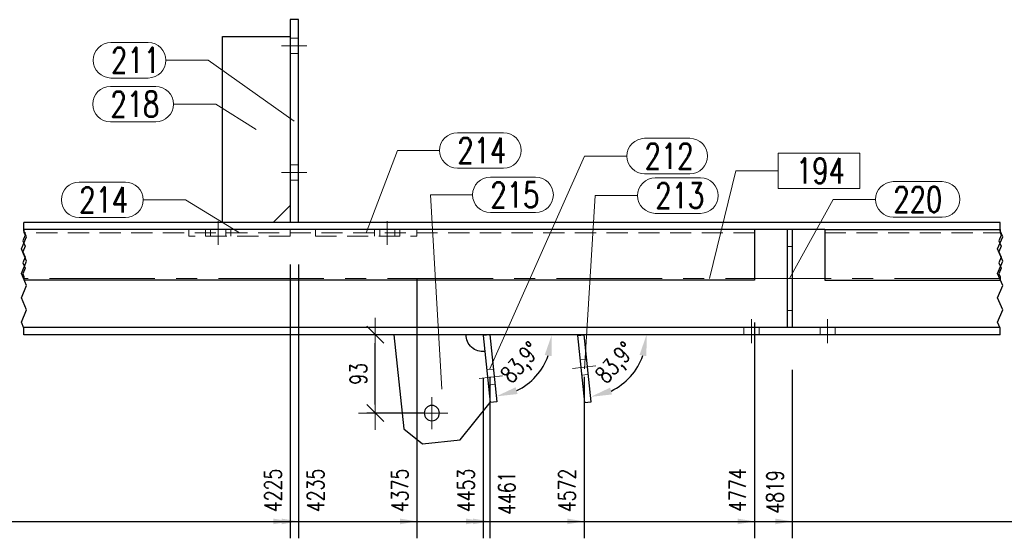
# Model space of a CAD drawing. Header units: millimetres. Extents: x -139 to 714, y 11567 to 12237.
# Tile 13 of 45: x 89 to 205, y 11866 to 11927. Entities that reach past the tile are written whole.
import ezdxf

# ---------------------------------------------------------------- set-up
doc = ezdxf.new("R2010")
doc.units = ezdxf.units.MM
doc.header["$LTSCALE"] = 10
doc.linetypes.add('HIDDEN', pattern=[0.375, 0.25, -0.125])
doc.linetypes.add('MITTE', pattern=[2, 1.25, -0.25, 0.25, -0.25])
doc.layers.get('Defpoints').update_dxf_attribs({"color": 1})
for name, color, linetype, lineweight in [('PS_DIM', 4, 'Continuous', 13), ('PS_Hidden', 2, 'HIDDEN', 9), ('PS_Mid', 5, 'MITTE', 15), ('PS_Pos', 1, 'Continuous', 15), ('PS_Shape', 161, 'Continuous', 30), ('PS_SOLID', 7, 'Continuous', 30)]:
    doc.layers.add(name, color=color, linetype=linetype, lineweight=lineweight)
doc.styles.add('simplex', font='simplex.shx', dxfattribs={"width": 0.75})
doc.dimstyles.new('1_10_GŁ_DS1-LS10', dxfattribs={"dimtxt": 2, "dimasz": 2, "dimexe": 2, "dimexo": 5, "dimgap": 1, "dimtad": 1, "dimjust": 4, "dimdec": 0, "dimlfac": 10, "dimtxsty": 'simplex', "dimblk1": 'NONE', "dimsah": 1, "dimcen": 2, "dimclrd": 256, "dimclre": 256, "dimclrt": 3, "dimadec": 1, "dimazin": 0, "dimtfac": 1, "dimtdec": 0, "dimtmove": 2, "dimatfit": 3, "dimfxl": 1, "dimarcsym": 0})
doc.dimstyles.new('1_10_SC', dxfattribs={"dimtxt": 2, "dimasz": 1, "dimexe": 1, "dimexo": 1, "dimgap": 1, "dimtad": 1, "dimdec": 0, "dimlfac": 10, "dimtxsty": 'simplex', "dimblk": 'dimznak', "dimcen": 2, "dimclrd": 256, "dimclre": 256, "dimclrt": 3, "dimadec": 1, "dimazin": 0, "dimtfac": 1, "dimtdec": 0, "dimtix": 1, "dimtmove": 2, "dimatfit": 3, "dimldrblk": 'dim-grot', "dimfxl": 1, "dimarcsym": 0})
doc.dimstyles.new('średnice', dxfattribs={"dimtxt": 2, "dimasz": 2.5, "dimexe": 1, "dimexo": 1, "dimgap": 1, "dimtad": 1, "dimdec": 0, "dimlfac": 10, "dimtxsty": 'simplex', "dimcen": 2, "dimclrd": 256, "dimclre": 256, "dimclrt": 3, "dimadec": 1, "dimazin": 0, "dimtfac": 1, "dimtdec": 0, "dimtix": 1, "dimtmove": 1, "dimatfit": 0, "dimfxl": 1, "dimarcsym": 0})

# ---------------------------------------------------------------- blocks, each defined once
blk = doc.blocks.new('*D103')
at = {"layer": 'Defpoints', "color": 0, "transparency": 16777216}
for p in [(120.85, 11903.11), (-55.6, 11889.81), (120.85, 11867.71)]:
    blk.add_point(p, dxfattribs=at)
at = {"layer": 'PS_DIM', "lineweight": -2, "transparency": 16777216}
for p, q in [((120.85, 11898.11), (120.85, 11865.71)), ((-55.6, 11884.81), (-55.6, 11865.71)), ((-55.6, 11867.71), (118.85, 11867.71))]:
    blk.add_line(p, q, dxfattribs=at)
at = {"layer": 'PS_DIM', "transparency": 16777216}
blk.add_solid([(118.85, 11868.04), (118.85, 11867.37), (120.85, 11867.71)], dxfattribs=at)
at = {"layer": 'PS_DIM', "color": 3, "transparency": 16777216, "insert": (118.83, 11871.37), "char_height": 2, "attachment_point": 5, "rotation": 90, "style": 'simplex'}
blk.add_mtext('4225', dxfattribs=at)
blk = doc.blocks.new('_None')
blk = doc.blocks.new('*D104')
at = {"layer": 'Defpoints', "color": 0, "transparency": 16777216}
for p in [(121.85, 11903.11), (-55.6, 11889.81), (121.85, 11867.71)]:
    blk.add_point(p, dxfattribs=at)
at = {"layer": 'PS_DIM', "lineweight": -2, "transparency": 16777216}
for p, q in [((121.85, 11898.11), (121.85, 11865.71)), ((-55.6, 11884.81), (-55.6, 11865.71)), ((-55.6, 11867.71), (119.85, 11867.71))]:
    blk.add_line(p, q, dxfattribs=at)
at = {"layer": 'PS_DIM', "transparency": 16777216}
blk.add_solid([(119.85, 11868.04), (119.85, 11867.37), (121.85, 11867.71)], dxfattribs=at)
at = {"layer": 'PS_DIM', "color": 3, "transparency": 16777216, "insert": (123.87, 11871.37), "char_height": 2, "attachment_point": 5, "rotation": 90, "style": 'simplex'}
blk.add_mtext('4235', dxfattribs=at)
blk = doc.blocks.new('*D105')
at = {"layer": 'Defpoints', "color": 0, "transparency": 16777216}
for p in [(135.85, 11901.46), (-55.6, 11889.81), (135.85, 11867.71)]:
    blk.add_point(p, dxfattribs=at)
at = {"layer": 'PS_DIM', "lineweight": -2, "transparency": 16777216}
for p, q in [((135.85, 11896.46), (135.85, 11865.71)), ((-55.6, 11884.81), (-55.6, 11865.71)), ((-55.6, 11867.71), (133.85, 11867.71))]:
    blk.add_line(p, q, dxfattribs=at)
at = {"layer": 'PS_DIM', "transparency": 16777216}
blk.add_solid([(133.85, 11868.04), (133.85, 11867.37), (135.85, 11867.71)], dxfattribs=at)
at = {"layer": 'PS_DIM', "color": 3, "transparency": 16777216, "insert": (133.83, 11871.37), "char_height": 2, "attachment_point": 5, "rotation": 90, "style": 'simplex'}
blk.add_mtext('4375', dxfattribs=at)
blk = doc.blocks.new('*D106')
at = {"layer": 'Defpoints', "color": 0, "transparency": 16777216}
for p in [(-55.6, 11889.81), (143.68, 11889.72), (143.68, 11867.71)]:
    blk.add_point(p, dxfattribs=at)
at = {"layer": 'PS_DIM', "lineweight": -2, "transparency": 16777216}
for p, q in [((-55.6, 11884.81), (-55.6, 11865.71)), ((143.68, 11884.72), (143.68, 11865.71)), ((-55.6, 11867.71), (141.68, 11867.71))]:
    blk.add_line(p, q, dxfattribs=at)
at = {"layer": 'PS_DIM', "transparency": 16777216}
blk.add_solid([(141.68, 11868.04), (141.68, 11867.37), (143.68, 11867.71)], dxfattribs=at)
at = {"layer": 'PS_DIM', "color": 3, "transparency": 16777216, "insert": (141.66, 11871.37), "char_height": 2, "attachment_point": 5, "rotation": 90, "style": 'simplex'}
blk.add_mtext('4453', dxfattribs=at)
blk = doc.blocks.new('*D107')
at = {"layer": 'Defpoints', "color": 0, "transparency": 16777216}
for p in [(-55.6, 11889.81), (144.48, 11889.81), (144.48, 11867.71)]:
    blk.add_point(p, dxfattribs=at)
at = {"layer": 'PS_DIM', "lineweight": -2, "transparency": 16777216}
for p, q in [((-55.6, 11884.81), (-55.6, 11865.71)), ((144.48, 11884.81), (144.48, 11865.71)), ((-55.6, 11867.71), (142.48, 11867.71))]:
    blk.add_line(p, q, dxfattribs=at)
at = {"layer": 'PS_DIM', "transparency": 16777216}
blk.add_solid([(142.48, 11868.04), (142.48, 11867.37), (144.48, 11867.71)], dxfattribs=at)
at = {"layer": 'PS_DIM', "color": 3, "transparency": 16777216, "insert": (146.5, 11871.05), "char_height": 2, "attachment_point": 5, "rotation": 90, "style": 'simplex'}
blk.add_mtext('4461', dxfattribs=at)
blk = doc.blocks.new('*D108')
at = {"layer": 'Defpoints', "color": 0, "transparency": 16777216}
for p in [(-55.6, 11889.81), (155.64, 11889.81), (155.64, 11867.71)]:
    blk.add_point(p, dxfattribs=at)
at = {"layer": 'PS_DIM', "lineweight": -2, "transparency": 16777216}
for p, q in [((-55.6, 11884.81), (-55.6, 11865.71)), ((155.64, 11884.81), (155.64, 11865.71)), ((-55.6, 11867.71), (153.64, 11867.71))]:
    blk.add_line(p, q, dxfattribs=at)
at = {"layer": 'PS_DIM', "transparency": 16777216}
blk.add_solid([(153.64, 11868.04), (153.64, 11867.37), (155.64, 11867.71)], dxfattribs=at)
at = {"layer": 'PS_DIM', "color": 3, "transparency": 16777216, "insert": (153.62, 11871.37), "char_height": 2, "attachment_point": 5, "rotation": 90, "style": 'simplex'}
blk.add_mtext('4572', dxfattribs=at)
blk = doc.blocks.new('*D109')
at = {"layer": 'Defpoints', "color": 0, "transparency": 16777216}
for p in [(175.81, 11896.26), (-55.6, 11889.81), (175.81, 11867.71)]:
    blk.add_point(p, dxfattribs=at)
at = {"layer": 'PS_DIM', "lineweight": -2, "transparency": 16777216}
for p, q in [((175.81, 11891.26), (175.81, 11865.71)), ((-55.6, 11884.81), (-55.6, 11865.71)), ((-55.6, 11867.71), (173.81, 11867.71))]:
    blk.add_line(p, q, dxfattribs=at)
at = {"layer": 'PS_DIM', "transparency": 16777216}
blk.add_solid([(173.81, 11868.04), (173.81, 11867.37), (175.81, 11867.71)], dxfattribs=at)
at = {"layer": 'PS_DIM', "color": 3, "transparency": 16777216, "insert": (173.79, 11871.4), "char_height": 2, "attachment_point": 5, "rotation": 90, "style": 'simplex'}
blk.add_mtext('4774', dxfattribs=at)
blk = doc.blocks.new('*D110')
at = {"layer": 'Defpoints', "color": 0, "transparency": 16777216}
for p in [(180.26, 11890.66), (-55.6, 11889.81), (180.26, 11867.71)]:
    blk.add_point(p, dxfattribs=at)
at = {"layer": 'PS_DIM', "lineweight": -2, "transparency": 16777216}
for p, q in [((180.26, 11885.66), (180.26, 11865.71)), ((-55.6, 11884.81), (-55.6, 11865.71)), ((-55.6, 11867.71), (178.26, 11867.71))]:
    blk.add_line(p, q, dxfattribs=at)
at = {"layer": 'PS_DIM', "transparency": 16777216}
blk.add_solid([(178.26, 11868.04), (178.26, 11867.37), (180.26, 11867.71)], dxfattribs=at)
at = {"layer": 'PS_DIM', "color": 3, "transparency": 16777216, "insert": (178.24, 11871.19), "char_height": 2, "attachment_point": 5, "rotation": 90, "style": 'simplex'}
blk.add_mtext('4819', dxfattribs=at)
blk = doc.blocks.new('*D111')
at = {"layer": 'Defpoints', "color": 0, "transparency": 16777216}
for p in [(233.36, 11903.11), (-55.6, 11889.81), (233.36, 11867.71)]:
    blk.add_point(p, dxfattribs=at)
at = {"layer": 'PS_DIM', "lineweight": -2, "transparency": 16777216}
for p, q in [((233.36, 11898.11), (233.36, 11865.71)), ((-55.6, 11884.81), (-55.6, 11865.71)), ((-55.6, 11867.71), (231.36, 11867.71))]:
    blk.add_line(p, q, dxfattribs=at)
at = {"layer": 'PS_DIM', "transparency": 16777216}
blk.add_solid([(231.36, 11868.04), (231.36, 11867.37), (233.36, 11867.71)], dxfattribs=at)
at = {"layer": 'PS_DIM', "color": 3, "transparency": 16777216, "insert": (231.34, 11871.37), "char_height": 2, "attachment_point": 5, "rotation": 90, "style": 'simplex'}
blk.add_mtext('6525', dxfattribs=at)
blk = doc.blocks.new('*D112')
at = {"layer": 'Defpoints', "color": 0, "transparency": 16777216}
for p in [(234.36, 11903.11), (-55.6, 11889.81), (234.36, 11867.71)]:
    blk.add_point(p, dxfattribs=at)
at = {"layer": 'PS_DIM', "lineweight": -2, "transparency": 16777216}
for p, q in [((234.36, 11898.11), (234.36, 11865.71)), ((-55.6, 11884.81), (-55.6, 11865.71)), ((-55.6, 11867.71), (232.36, 11867.71))]:
    blk.add_line(p, q, dxfattribs=at)
at = {"layer": 'PS_DIM', "transparency": 16777216}
blk.add_solid([(232.36, 11868.04), (232.36, 11867.37), (234.36, 11867.71)], dxfattribs=at)
at = {"layer": 'PS_DIM', "color": 3, "transparency": 16777216, "insert": (236.38, 11871.37), "char_height": 2, "attachment_point": 5, "rotation": 90, "style": 'simplex'}
blk.add_mtext('6535', dxfattribs=at)
blk = doc.blocks.new('*D113')
at = {"layer": 'Defpoints', "color": 0, "transparency": 16777216}
for p in [(275.57, 11896.26), (-55.6, 11889.81), (275.57, 11867.71)]:
    blk.add_point(p, dxfattribs=at)
at = {"layer": 'PS_DIM', "lineweight": -2, "transparency": 16777216}
for p, q in [((275.57, 11891.26), (275.57, 11865.71)), ((-55.6, 11884.81), (-55.6, 11865.71)), ((-55.6, 11867.71), (273.57, 11867.71))]:
    blk.add_line(p, q, dxfattribs=at)
at = {"layer": 'PS_DIM', "transparency": 16777216}
blk.add_solid([(273.57, 11868.04), (273.57, 11867.37), (275.57, 11867.71)], dxfattribs=at)
at = {"layer": 'PS_DIM', "color": 3, "transparency": 16777216, "insert": (273.55, 11871.37), "char_height": 2, "attachment_point": 5, "rotation": 90, "style": 'simplex'}
blk.add_mtext('8042', dxfattribs=at)
blk = doc.blocks.new('*D114')
at = {"layer": 'Defpoints', "color": 0, "transparency": 16777216}
for p in [(280.06, 11890.66), (-55.6, 11889.81), (280.06, 11867.71)]:
    blk.add_point(p, dxfattribs=at)
at = {"layer": 'PS_DIM', "lineweight": -2, "transparency": 16777216}
for p, q in [((280.06, 11885.66), (280.06, 11865.71)), ((-55.6, 11884.81), (-55.6, 11865.71)), ((-55.6, 11867.71), (278.06, 11867.71))]:
    blk.add_line(p, q, dxfattribs=at)
at = {"layer": 'PS_DIM', "transparency": 16777216}
blk.add_solid([(278.06, 11868.04), (278.06, 11867.37), (280.06, 11867.71)], dxfattribs=at)
at = {"layer": 'PS_DIM', "color": 3, "transparency": 16777216, "insert": (278.04, 11871.37), "char_height": 2, "attachment_point": 5, "rotation": 90, "style": 'simplex'}
blk.add_mtext('8087', dxfattribs=at)
blk = doc.blocks.new('*D115')
at = {"layer": 'Defpoints', "color": 0, "transparency": 16777216}
for p in [(337.16, 11903.11), (-55.6, 11889.81), (337.16, 11867.71)]:
    blk.add_point(p, dxfattribs=at)
at = {"layer": 'PS_DIM', "lineweight": -2, "transparency": 16777216}
for p, q in [((337.16, 11898.11), (337.16, 11865.71)), ((-55.6, 11884.81), (-55.6, 11865.71)), ((-55.6, 11867.71), (335.16, 11867.71))]:
    blk.add_line(p, q, dxfattribs=at)
at = {"layer": 'PS_DIM', "transparency": 16777216}
blk.add_solid([(335.16, 11868.04), (335.16, 11867.37), (337.16, 11867.71)], dxfattribs=at)
at = {"layer": 'PS_DIM', "color": 3, "transparency": 16777216, "insert": (335.14, 11871.37), "char_height": 2, "attachment_point": 5, "rotation": 90, "style": 'simplex'}
blk.add_mtext('8825', dxfattribs=at)
blk = doc.blocks.new('*D116')
at = {"layer": 'Defpoints', "color": 0, "transparency": 16777216}
for p in [(338.16, 11903.11), (-55.6, 11889.81), (338.16, 11867.71)]:
    blk.add_point(p, dxfattribs=at)
at = {"layer": 'PS_DIM', "lineweight": -2, "transparency": 16777216}
for p, q in [((338.16, 11898.11), (338.16, 11865.71)), ((-55.6, 11884.81), (-55.6, 11865.71)), ((-55.6, 11867.71), (336.16, 11867.71))]:
    blk.add_line(p, q, dxfattribs=at)
at = {"layer": 'PS_DIM', "transparency": 16777216}
blk.add_solid([(336.16, 11868.04), (336.16, 11867.37), (338.16, 11867.71)], dxfattribs=at)
at = {"layer": 'PS_DIM', "color": 3, "transparency": 16777216, "insert": (340.18, 11871.37), "char_height": 2, "attachment_point": 5, "rotation": 90, "style": 'simplex'}
blk.add_mtext('8835', dxfattribs=at)
blk = doc.blocks.new('*D117')
at = {"layer": 'Defpoints', "color": 0, "transparency": 16777216}
for p in [(352.16, 11901.46), (-55.6, 11889.81), (352.16, 11867.71)]:
    blk.add_point(p, dxfattribs=at)
at = {"layer": 'PS_DIM', "lineweight": -2, "transparency": 16777216}
for p, q in [((352.16, 11896.46), (352.16, 11865.71)), ((-55.6, 11884.81), (-55.6, 11865.71)), ((-55.6, 11867.71), (350.16, 11867.71))]:
    blk.add_line(p, q, dxfattribs=at)
at = {"layer": 'PS_DIM', "transparency": 16777216}
blk.add_solid([(350.16, 11868.04), (350.16, 11867.37), (352.16, 11867.71)], dxfattribs=at)
at = {"layer": 'PS_DIM', "color": 3, "transparency": 16777216, "insert": (350.14, 11871.37), "char_height": 2, "attachment_point": 5, "rotation": 90, "style": 'simplex'}
blk.add_mtext('8975', dxfattribs=at)
blk = doc.blocks.new('*D118')
at = {"layer": 'Defpoints', "color": 0, "transparency": 16777216}
for p in [(392.16, 11896.26), (-55.6, 11889.81), (392.16, 11867.71)]:
    blk.add_point(p, dxfattribs=at)
at = {"layer": 'PS_DIM', "lineweight": -2, "transparency": 16777216}
for p, q in [((392.16, 11891.26), (392.16, 11865.71)), ((-55.6, 11884.81), (-55.6, 11865.71)), ((-55.6, 11867.71), (390.16, 11867.71))]:
    blk.add_line(p, q, dxfattribs=at)
at = {"layer": 'PS_DIM', "transparency": 16777216}
blk.add_solid([(390.16, 11868.04), (390.16, 11867.37), (392.16, 11867.71)], dxfattribs=at)
at = {"layer": 'PS_DIM', "color": 3, "transparency": 16777216, "insert": (390.14, 11871.05), "char_height": 2, "attachment_point": 5, "rotation": 90, "style": 'simplex'}
blk.add_mtext('9881', dxfattribs=at)
blk = doc.blocks.new('*D119')
at = {"layer": 'Defpoints', "color": 0, "transparency": 16777216}
for p in [(-55.6, 11889.81), (396.57, 11889.81), (396.57, 11867.71)]:
    blk.add_point(p, dxfattribs=at)
at = {"layer": 'PS_DIM', "lineweight": -2, "transparency": 16777216}
for p, q in [((-55.6, 11884.81), (-55.6, 11865.71)), ((396.57, 11884.81), (396.57, 11865.71)), ((-55.6, 11867.71), (394.57, 11867.71))]:
    blk.add_line(p, q, dxfattribs=at)
at = {"layer": 'PS_DIM', "transparency": 16777216}
blk.add_solid([(394.57, 11868.04), (394.57, 11867.37), (396.57, 11867.71)], dxfattribs=at)
at = {"layer": 'PS_DIM', "color": 3, "transparency": 16777216, "insert": (394.55, 11871.37), "char_height": 2, "attachment_point": 5, "rotation": 90, "style": 'simplex'}
blk.add_mtext('9925', dxfattribs=at)
blk = doc.blocks.new('*D120')
at = {"layer": 'Defpoints', "color": 0, "transparency": 16777216}
for p in [(-55.6, 11889.81), (398.07, 11884.71), (398.07, 11867.71)]:
    blk.add_point(p, dxfattribs=at)
at = {"layer": 'PS_DIM', "lineweight": -2, "transparency": 16777216}
for p, q in [((-55.6, 11884.81), (-55.6, 11865.71)), ((398.07, 11879.71), (398.07, 11865.71)), ((-55.6, 11867.71), (396.07, 11867.71))]:
    blk.add_line(p, q, dxfattribs=at)
at = {"layer": 'PS_DIM', "transparency": 16777216}
blk.add_solid([(396.07, 11868.04), (396.07, 11867.37), (398.07, 11867.71)], dxfattribs=at)
at = {"layer": 'PS_DIM', "color": 3, "transparency": 16777216, "insert": (400.09, 11871.37), "char_height": 2, "attachment_point": 5, "rotation": 90, "style": 'simplex'}
blk.add_mtext('9940', dxfattribs=at)
blk = doc.blocks.new('*D123')
at = {"layer": 'Defpoints', "color": 0, "transparency": 16777216}
for p in [(89.35, 11889.81), (144.48, 11889.81), (204.86, 11889.81), (148.59, 11883.72), (145.32, 11881.85)]:
    blk.add_point(p, dxfattribs=at)
at = {"layer": 'PS_DIM', "lineweight": -2, "transparency": 16777216}
blk.add_arc((144.48, 11889.81), 7.34, 295.6992, 340.3928, dxfattribs=at)
at = {"layer": 'PS_DIM', "transparency": 16777216}
for points in [[(150.98, 11887.41), (151.8, 11887.27), (151.82, 11889.81)], [(147.77, 11882.79), (147.54, 11883.59), (145.25, 11882.51)]]:
    blk.add_solid(points, dxfattribs=at)
at = {"layer": 'PS_DIM', "color": 3, "transparency": 16777216, "insert": (148.31, 11886.36), "char_height": 2, "attachment_point": 5, "rotation": 48.046, "style": 'simplex'}
blk.add_mtext('83,9°', dxfattribs=at)
blk = doc.blocks.new('*D124')
at = {"layer": 'Defpoints', "color": 0, "transparency": 16777216}
for p in [(89.35, 11889.81), (155.64, 11889.81), (204.86, 11889.81), (159.78, 11883.68), (156.49, 11881.85)]:
    blk.add_point(p, dxfattribs=at)
at = {"layer": 'PS_DIM', "lineweight": -2, "transparency": 16777216}
blk.add_arc((155.64, 11889.81), 7.39, 295.5593, 340.5327, dxfattribs=at)
at = {"layer": 'PS_DIM', "transparency": 16777216}
for points in [[(162.2, 11887.41), (163.02, 11887.27), (163.03, 11889.81)], [(158.94, 11882.74), (158.71, 11883.54), (156.42, 11882.45)]]:
    blk.add_solid(points, dxfattribs=at)
at = {"layer": 'PS_DIM', "color": 3, "transparency": 16777216, "insert": (159.51, 11886.33), "char_height": 2, "attachment_point": 5, "rotation": 48.046, "style": 'simplex'}
blk.add_mtext('83,9°', dxfattribs=at)
blk = doc.blocks.new('dimznak')
at = {"color": 0}
for points in [[(0, 2), (0, -2)], [(-2, 0), (2, 0)]]:
    blk.add_lwpolyline(points, dxfattribs=at)
at = {"color": 2}
blk.add_lwpolyline([(1, 1), (-1, -1)], dxfattribs=at)
blk = doc.blocks.new('*D125')
at = {"layer": 'Defpoints', "color": 0, "transparency": 16777216}
for p in [(130.93, 11889.81), (137.62, 11889.81), (137.62, 11880.53)]:
    blk.add_point(p, dxfattribs=at)
at = {"layer": 'PS_DIM', "lineweight": -2, "transparency": 16777216}
for p, q in [((136.62, 11889.81), (129.93, 11889.81)), ((130.93, 11881.53), (130.93, 11888.81)), ((136.62, 11880.53), (129.93, 11880.53))]:
    blk.add_line(p, q, dxfattribs=at)
for p, rotation in [((130.93, 11889.81), 90), ((130.93, 11880.53), 270)]:
    blk.add_blockref('dimznak', p, dxfattribs=dict(at, rotation=rotation))
at = {"layer": 'PS_DIM', "color": 3, "transparency": 16777216, "insert": (128.93, 11885.17), "char_height": 2, "attachment_point": 5, "rotation": 90, "style": 'simplex'}
blk.add_mtext('93', dxfattribs=at)
blk = doc.blocks.new('dim-grot')
blk.add_hatch(color=256).paths.add_polyline_path([(0, 0), (-2, 0.5), (-2, -0.5)])
blk.add_lwpolyline([(0, 0), (-2, 0.5), (-2, -0.5), (0, 0)])
blk = doc.blocks.new('*X347')
at = {"color": 1}
for p, q in [((89.35, 11902.12), (89.35, 11903.11)), ((204.86, 11902.12), (204.86, 11903.11)), ((89.35, 11902.26), (89.35, 11901.9)), ((89.66, 11901.4), (89.35, 11902.12)), ((89.35, 11901.9), (89.49, 11901.58)), ((204.86, 11902.26), (204.86, 11901.9)), ((205.17, 11901.4), (204.86, 11902.12)), ((204.86, 11901.9), (205, 11901.58)), ((89.05, 11899.96), (89.66, 11901.4)), ((89.49, 11901.58), (89.21, 11900.93)), ((89.21, 11900.93), (89.49, 11900.28)), ((204.56, 11899.96), (205.17, 11901.4)), ((205, 11901.58), (204.73, 11900.93)), ((204.73, 11900.93), (205, 11900.28)), ((89.66, 11898.52), (89.05, 11899.96)), ((89.49, 11900.28), (89.21, 11899.63)), ((89.21, 11899.63), (89.49, 11898.98)), ((205.17, 11898.52), (204.56, 11899.96)), ((205, 11900.28), (204.73, 11899.63)), ((204.73, 11899.63), (205, 11898.98)), ((89.05, 11897.07), (89.66, 11898.52)), ((89.49, 11898.98), (89.21, 11898.33)), ((89.21, 11898.33), (89.49, 11897.68)), ((204.56, 11897.07), (205.17, 11898.52)), ((205, 11898.98), (204.73, 11898.33)), ((204.73, 11898.33), (205, 11897.68)), ((89.66, 11895.63), (89.05, 11897.07)), ((89.49, 11897.68), (89.21, 11897.03)), ((89.21, 11897.03), (89.35, 11896.7)), ((205.17, 11895.63), (204.56, 11897.07)), ((205, 11897.68), (204.73, 11897.03)), ((204.73, 11897.03), (204.86, 11896.7)), ((89.35, 11896.7), (89.35, 11896.26)), ((204.86, 11896.7), (204.86, 11896.26)), ((89.05, 11894.19), (89.66, 11895.63)), ((204.56, 11894.19), (205.17, 11895.63)), ((89.66, 11892.75), (89.05, 11894.19)), ((205.17, 11892.75), (204.56, 11894.19)), ((89.05, 11891.31), (89.66, 11892.75)), ((204.56, 11891.31), (205.17, 11892.75)), ((89.35, 11890.59), (89.05, 11891.31)), ((204.86, 11890.59), (204.56, 11891.31)), ((89.35, 11889.81), (89.35, 11890.59)), ((204.86, 11889.81), (204.86, 11890.59))]:
    blk.add_line(p, q, dxfattribs=at)
at = {"layer": 'PS_Hidden', "color": 2, "linetype": 'HIDDEN'}
for p, q in [((121.85, 11924.91), (120.85, 11924.91)), ((121.85, 11923.11), (120.85, 11923.11)), ((121.85, 11909.91), (120.85, 11909.91)), ((121.85, 11908.11), (120.85, 11908.11)), ((175.81, 11901.86), (89.35, 11901.86)), ((108.85, 11901.46), (108.85, 11902.26)), ((110.85, 11901.46), (110.85, 11902.26)), ((111.45, 11901.46), (111.45, 11902.26)), ((113.25, 11901.46), (113.25, 11902.26)), ((113.85, 11902.26), (113.85, 11901.46)), ((120.85, 11901.46), (120.85, 11902.26)), ((123.85, 11901.46), (123.85, 11902.26)), ((130.85, 11901.46), (130.85, 11902.26)), ((131.45, 11901.46), (131.45, 11902.26)), ((133.25, 11901.46), (133.25, 11902.26)), ((133.85, 11902.26), (133.85, 11901.46)), ((135.85, 11901.46), (135.85, 11902.26)), ((184.12, 11901.86), (204.86, 11901.86)), ((120.85, 11901.46), (108.85, 11901.46)), ((123.85, 11901.46), (135.85, 11901.46)), ((179.66, 11900.26), (180.26, 11900.26)), ((180.26, 11892.66), (179.66, 11892.66)), ((174.56, 11890.66), (174.56, 11889.81)), ((176.36, 11890.66), (176.36, 11889.81)), ((183.56, 11890.66), (183.56, 11889.81)), ((185.36, 11890.66), (185.36, 11889.81)), ((155.95, 11886.91), (155.15, 11886.82)), ((144.91, 11885.73), (144.11, 11885.64)), ((156.14, 11885.12), (155.34, 11885.03)), ((145.1, 11883.94), (144.31, 11883.85))]:
    blk.add_line(p, q, dxfattribs=at)
at = {"layer": 'PS_Mid', "color": 5, "linetype": 'MITTE'}
for p, q in [((119.85, 11924.01), (122.85, 11924.01)), ((119.85, 11924.01), (122.85, 11924.01)), ((119.85, 11924.01), (122.85, 11924.01)), ((119.85, 11924.01), (122.85, 11924.01)), ((119.85, 11909.01), (122.85, 11909.01)), ((119.85, 11909.01), (122.85, 11909.01)), ((119.85, 11909.01), (122.85, 11909.01)), ((119.85, 11909.01), (122.85, 11909.01)), ((112.35, 11903.26), (112.35, 11900.46)), ((132.35, 11903.26), (132.35, 11900.46)), ((204.86, 11896.46), (89.35, 11896.46)), ((175.46, 11888.81), (175.46, 11891.66)), ((175.46, 11888.81), (175.46, 11891.66)), ((184.46, 11888.81), (184.46, 11891.66)), ((184.46, 11888.81), (184.46, 11891.66)), ((154.25, 11885.82), (157.04, 11886.12)), ((154.25, 11885.82), (157.04, 11886.12)), ((143.22, 11884.64), (146, 11884.94)), ((143.22, 11884.64), (146, 11884.94)), ((137.62, 11882.43), (137.62, 11878.63)), ((139.52, 11880.53), (135.72, 11880.53))]:
    blk.add_line(p, q, dxfattribs=at)
at = {"layer": 'PS_SOLID', "color": 7, "linetype": 'Continuous'}
for p, q in [((120.85, 11927.11), (120.85, 11903.11)), ((121.85, 11927.11), (120.85, 11927.11)), ((121.85, 11903.11), (121.85, 11927.11)), ((112.85, 11903.11), (112.85, 11925.11)), ((112.85, 11925.11), (120.85, 11925.11)), ((118.85, 11903.11), (120.85, 11905.11)), ((204.86, 11903.11), (89.35, 11903.11)), ((121.85, 11903.11), (120.85, 11903.11)), ((175.81, 11902.26), (89.35, 11902.26)), ((175.81, 11902.26), (175.81, 11896.26)), ((184.12, 11902.26), (175.81, 11902.26)), ((179.66, 11902.26), (179.66, 11890.66)), ((180.26, 11902.26), (180.26, 11890.66)), ((184.12, 11902.26), (184.12, 11896.26)), ((184.12, 11902.26), (204.86, 11902.26)), ((175.81, 11896.26), (89.35, 11896.26)), ((184.12, 11896.26), (204.86, 11896.26)), ((204.86, 11890.66), (89.35, 11890.66)), ((204.86, 11889.81), (89.35, 11889.81)), ((133.11, 11889.81), (134.3, 11878.66)), ((144.48, 11889.81), (143.68, 11889.72)), ((143.68, 11889.72), (144.53, 11881.77)), ((144.48, 11889.81), (145.32, 11881.85)), ((154.84, 11889.72), (155.64, 11889.81)), ((154.84, 11889.72), (155.69, 11881.77)), ((156.49, 11881.85), (155.64, 11889.81)), ((145.32, 11881.85), (144.53, 11881.77)), ((155.69, 11881.77), (156.49, 11881.85)), ((140.98, 11877.36), (144.53, 11881.77)), ((134.3, 11878.66), (136.5, 11876.89)), ((136.5, 11876.89), (140.98, 11877.36))]:
    blk.add_line(p, q, dxfattribs=at)
at = {"layer": 'PS_SOLID', "color": 7, "extrusion": (0, 0, -1)}
blk.add_circle((-137.62, 11880.53), 0.9, dxfattribs=at)
at = {"layer": 'PS_SOLID', "extrusion": (0, 0, -1)}
blk.add_arc((-143.67, 11889.81), 2, 263.908, 0, dxfattribs=at)
blk = doc.blocks.new('*X349')
at = {"color": 1}
for p, q in [((162.8, 11913.06), (168.16, 11913.06)), ((144.5, 11885.79), (155.7, 11910.96)), ((155.7, 11910.96), (160.7, 11910.96)), ((162.8, 11908.86), (168.16, 11908.86))]:
    blk.add_line(p, q, dxfattribs=at)
for centre, start, end in [((162.8, 11910.96), 90, 270), ((168.16, 11910.96), 270, 90)]:
    blk.add_arc(centre, 2.1, start, end, dxfattribs=at)
at = {"color": 2, "style": 'simplex', "width": 0.75}
blk.add_text('212', height=3, dxfattribs=at).set_placement((162.8, 11909.46))
blk = doc.blocks.new('*X350')
at = {"color": 1}
for p, q in [((164.06, 11908.38), (169.42, 11908.38)), ((155.67, 11885.79), (156.96, 11906.28)), ((156.96, 11906.28), (161.96, 11906.28)), ((164.06, 11904.18), (169.42, 11904.18))]:
    blk.add_line(p, q, dxfattribs=at)
for centre, start, end in [((164.06, 11906.28), 90, 270), ((169.42, 11906.28), 270, 90)]:
    blk.add_arc(centre, 2.1, start, end, dxfattribs=at)
at = {"color": 2, "style": 'simplex', "width": 0.75}
blk.add_text('213', height=3, dxfattribs=at).set_placement((164.06, 11904.78))
blk = doc.blocks.new('*X351')
at = {"color": 1}
for p, q in [((140.64, 11913.73), (146.11, 11913.73)), ((129.85, 11901.86), (133.54, 11911.63)), ((133.54, 11911.63), (138.54, 11911.63)), ((140.64, 11909.53), (146.11, 11909.53))]:
    blk.add_line(p, q, dxfattribs=at)
for centre, start, end in [((140.64, 11911.63), 90, 270), ((146.11, 11911.63), 270, 90)]:
    blk.add_arc(centre, 2.1, start, end, dxfattribs=at)
at = {"color": 2, "style": 'simplex', "width": 0.75}
blk.add_text('214', height=3, dxfattribs=at).set_placement((140.64, 11910.13))
blk = doc.blocks.new('*X352')
at = {"color": 1}
for p, q in [((144.55, 11908.47), (149.9, 11908.47)), ((138.82, 11883.35), (137.45, 11906.37)), ((137.45, 11906.37), (142.45, 11906.37)), ((144.55, 11904.27), (149.9, 11904.27))]:
    blk.add_line(p, q, dxfattribs=at)
for centre, start, end in [((144.55, 11906.37), 90, 270), ((149.9, 11906.37), 270, 90)]:
    blk.add_arc(centre, 2.1, start, end, dxfattribs=at)
at = {"color": 2, "style": 'simplex', "width": 0.75}
blk.add_text('215', height=3, dxfattribs=at).set_placement((144.55, 11904.87))
blk = doc.blocks.new('*X353')
at = {"color": 1}
for p, q in [((188.28, 11911.32), (178.61, 11911.32)), ((178.61, 11911.32), (178.61, 11907.12)), ((188.28, 11907.12), (188.28, 11911.32)), ((170.48, 11896.46), (173.61, 11909.22)), ((173.61, 11909.22), (178.61, 11909.22)), ((178.61, 11907.12), (188.28, 11907.12))]:
    blk.add_line(p, q, dxfattribs=at)
at = {"color": 2, "style": 'simplex', "width": 0.75}
blk.add_text('194', height=3, dxfattribs=at).set_placement((180.71, 11907.72))
blk = doc.blocks.new('*X354')
at = {"color": 1}
for p, q in [((99.65, 11924.4), (104.05, 11924.4)), ((106.15, 11922.3), (111.15, 11922.3)), ((121.35, 11915.11), (111.15, 11922.3)), ((99.65, 11920.2), (104.05, 11920.2))]:
    blk.add_line(p, q, dxfattribs=at)
for centre, start, end in [((99.65, 11922.3), 90, 270), ((104.05, 11922.3), 270, 90)]:
    blk.add_arc(centre, 2.1, start, end, dxfattribs=at)
at = {"color": 2, "style": 'simplex', "width": 0.75}
blk.add_text('211', height=3, dxfattribs=at).set_placement((99.65, 11920.8))
blk = doc.blocks.new('*X355')
at = {"color": 1}
for p, q in [((95.89, 11907.88), (101.36, 11907.88)), ((103.46, 11905.78), (108.46, 11905.78)), ((114.85, 11901.86), (108.46, 11905.78)), ((95.89, 11903.68), (101.36, 11903.68))]:
    blk.add_line(p, q, dxfattribs=at)
for centre, start, end in [((95.89, 11905.78), 90, 270), ((101.36, 11905.78), 270, 90)]:
    blk.add_arc(centre, 2.1, start, end, dxfattribs=at)
at = {"color": 2, "style": 'simplex', "width": 0.75}
blk.add_text('214', height=3, dxfattribs=at).set_placement((95.89, 11904.28))
blk = doc.blocks.new('*X356')
at = {"color": 1}
for p, q in [((192.23, 11907.93), (198.01, 11907.93)), ((179.96, 11896.46), (185.13, 11905.83)), ((185.13, 11905.83), (190.13, 11905.83)), ((192.23, 11903.73), (198.01, 11903.73))]:
    blk.add_line(p, q, dxfattribs=at)
for centre, start, end in [((192.23, 11905.83), 90, 270), ((198.01, 11905.83), 270, 90)]:
    blk.add_arc(centre, 2.1, start, end, dxfattribs=at)
at = {"color": 2, "style": 'simplex', "width": 0.75}
blk.add_text('220', height=3, dxfattribs=at).set_placement((192.23, 11904.33))
blk = doc.blocks.new('*X357')
at = {"color": 1}
for p, q in [((192.23, 11907.93), (198.01, 11907.93)), ((179.96, 11896.46), (185.13, 11905.83)), ((185.13, 11905.83), (190.13, 11905.83)), ((192.23, 11903.73), (198.01, 11903.73))]:
    blk.add_line(p, q, dxfattribs=at)
for centre, start, end in [((192.23, 11905.83), 90, 270), ((198.01, 11905.83), 270, 90)]:
    blk.add_arc(centre, 2.1, start, end, dxfattribs=at)
at = {"color": 2, "style": 'simplex', "width": 0.75}
blk.add_text('220', height=3, dxfattribs=at).set_placement((192.23, 11904.33))
blk = doc.blocks.new('*X358')
at = {"color": 1}
for p, q in [((99.59, 11919.21), (104.95, 11919.21)), ((107.05, 11917.11), (112.05, 11917.11)), ((116.85, 11914.11), (112.05, 11917.11)), ((99.59, 11915.01), (104.95, 11915.01))]:
    blk.add_line(p, q, dxfattribs=at)
for centre, start, end in [((99.59, 11917.11), 90, 270), ((104.95, 11917.11), 270, 90)]:
    blk.add_arc(centre, 2.1, start, end, dxfattribs=at)
at = {"color": 2, "style": 'simplex', "width": 0.75}
blk.add_text('218', height=3, dxfattribs=at).set_placement((99.59, 11915.61))

msp = doc.modelspace()

# ---------------------------------------------------------------- block references
at = {"layer": 'PS_Pos'}
for name in ['*X354', '*X358', '*X351', '*X349', '*X353', '*X355', '*X352', '*X350', '*X356', '*X357']:
    msp.add_blockref(name, (0, 0), dxfattribs=at)
at = {"layer": 'PS_Shape', "color": 6}
msp.add_blockref('*X347', (0, 0), dxfattribs=at)

# ---------------------------------------------------------------- dimensions: what is measured, and where the dimension line sits
at = {"layer": 'PS_DIM'}
for base, p2, text, picture, middle in [((120.85, 11867.71), (120.85, 11903.11), '4225', '*D103', (118.83, 11871.37)), ((121.85, 11867.71), (121.85, 11903.11), '4235', '*D104', (123.87, 11871.37)), ((233.36, 11867.71), (233.36, 11903.11), '6525', '*D111', (231.34, 11871.37)), ((234.36, 11867.71), (234.36, 11903.11), '6535', '*D112', (236.38, 11871.37)), ((337.16, 11867.71), (337.16, 11903.11), '8825', '*D115', (335.14, 11871.37)), ((338.16, 11867.71), (338.16, 11903.11), '8835', '*D116', (340.18, 11871.37)), ((135.85, 11867.71), (135.85, 11901.46), '4375', '*D105', (133.83, 11871.37)), ((352.16, 11867.71), (352.16, 11901.46), '8975', '*D117', (350.14, 11871.37)), ((175.81, 11867.71), (175.81, 11896.26), '4774', '*D109', (173.79, 11871.4)), ((275.57, 11867.71), (275.57, 11896.26), '8042', '*D113', (273.55, 11871.37)), ((392.16, 11867.71), (392.16, 11896.26), '9881', '*D118', (390.14, 11871.05)), ((180.26, 11867.71), (180.26, 11890.66), '4819', '*D110', (178.24, 11871.19)), ((280.06, 11867.71), (280.06, 11890.66), '8087', '*D114', (278.04, 11871.37)), ((143.68, 11867.71), (143.68, 11889.72), '4453', '*D106', (141.66, 11871.37)), ((144.48, 11867.71), (144.48, 11889.81), '4461', '*D107', (146.5, 11871.05)), ((155.64, 11867.71), (155.64, 11889.81), '4572', '*D108', (153.62, 11871.37)), ((396.57, 11867.71), (396.57, 11889.81), '9925', '*D119', (394.55, 11871.37)), ((398.07, 11867.71), (398.07, 11884.71), '9940', '*D120', (400.09, 11871.37))]:
    dim = msp.add_linear_dim(base=base, p1=(-55.6, 11889.81), p2=p2, text=text, dimstyle='1_10_GŁ_DS1-LS10', dxfattribs=at)
    dim.commit()
    dim.dimension.update_dxf_attribs({"geometry": picture, "text_midpoint": middle, "dimtype": 128, "text_rotation": 90})
dim = msp.add_linear_dim(base=(130.93, 11889.81), p1=(137.62, 11880.53), p2=(137.62, 11889.81), angle=90, dimstyle='1_10_SC', dxfattribs=at)
dim.commit()
dim.dimension.update_dxf_attribs({"geometry": '*D125', "text_midpoint": (128.93, 11885.17)})
for base, line1, line2, picture, middle in [((148.587, 11883.7246), ((204.8637, 11889.8063), (89.3524, 11889.8063)), ((144.4753, 11889.8063), (145.3243, 11881.8515)), '*D123', (148.3058, 11886.3629)), ((159.78, 11883.68), ((204.86, 11889.81), (89.35, 11889.81)), ((156.49, 11881.85), (155.64, 11889.81)), '*D124', (159.51, 11886.33))]:
    dim = msp.add_angular_dim_2l(base=base, line1=line1, line2=line2, dimstyle='średnice', dxfattribs=at)
    dim.commit()
    dim.dimension.update_dxf_attribs({"geometry": picture, "text_midpoint": middle})

doc.saveas('drawing.dxf')
